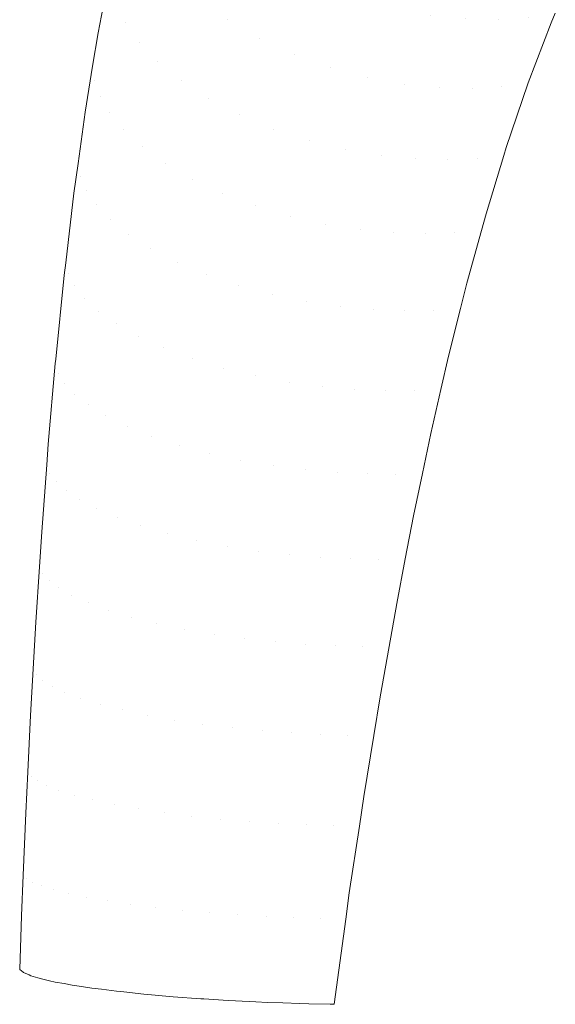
# Model space of a CAD drawing. Header units: centimetres. Extents: x -68 to 68, y -30 to 21.
# Tile 1 of 27: x -67.57 to -63.59, y 6.79 to 14.11. Entities that reach past the tile are written whole.
import ezdxf

# ---------------------------------------------------------------- set-up
doc = ezdxf.new("R2010")
doc.units = ezdxf.units.CM
doc.header["$LTSCALE"] = 2.54
doc.layers.add('Lucido design-1', color=7, linetype='Continuous')

# ---------------------------------------------------------------- blocks, each defined once
blk = doc.blocks.new('Gruppo-1')
at = {"color": 1, "linetype": 'Continuous', "lineweight": 9}
for points, invisible_edges in [([(-66.85, 14.2205, 166.9507), (-66.7811, 14.0825, 167.1448), (-66.644, 14.7404, 167.5623)], 11), ([(-66.5444, 14.5801, 167.7502), (-66.644, 14.7404, 167.5623), (-66.7811, 14.0825, 167.1448)], 11), ([(-66.2339, 14.2579, 168.09), (-66.0259, 14.1064, 168.2283), (-65.8685, 14.6841, 168.6659)], 11), ([(-65.8685, 14.6841, 168.6659), (-66.0259, 14.1064, 168.2283), (-65.7888, 13.9684, 168.3376)], 11), ([(-65.7888, 13.9684, 168.3376), (-65.6264, 14.5273, 168.7684), (-65.8685, 14.6841, 168.6659)], 11), ([(-66.7811, 14.0825, 167.1448), (-66.6785, 13.9397, 167.3356), (-66.5444, 14.5801, 167.7502)], 11), ([(-66.4076, 14.4177, 167.9284), (-66.5444, 14.5801, 167.7502), (-66.6785, 13.9397, 167.3356)], 11), ([(-65.6264, 14.5273, 168.7684), (-65.7888, 13.9684, 168.3376), (-65.5298, 13.8487, 168.414)], 11), ([(-65.5298, 13.8487, 168.414), (-65.3607, 14.3912, 168.8361), (-65.6264, 14.5273, 168.7684)], 11), ([(-66.8881, 14.3509, 166.7585), (-66.8979, 14.4708, 166.5741), (-66.9856, 14.0104, 166.3136)], 9), ([(-66.6785, 13.9397, 167.3356), (-66.5409, 13.7958, 167.5169), (-66.4076, 14.4177, 167.9284)], 11), ([(-66.2339, 14.2579, 168.09), (-66.4076, 14.4177, 167.9284), (-66.5409, 13.7958, 167.5169)], 11), ([(-66.9856, 14.0104, 166.3136), (-67.012, 13.6534, 166.3705), (-66.8881, 14.3509, 166.7585)], 11), ([(-66.85, 14.2205, 166.9507), (-66.8881, 14.3509, 166.7585), (-67.012, 13.6534, 166.3705)], 11), ([(-65.3607, 14.3912, 168.8361), (-65.5298, 13.8487, 168.414), (-65.2576, 13.7509, 168.4554)], 11), ([(-65.2576, 13.7509, 168.4554), (-65.081, 14.2801, 168.8673), (-65.3607, 14.3912, 168.8361)], 11), ([(-65.081, 14.2801, 168.8673), (-65.2576, 13.7509, 168.4554), (-64.9814, 13.677, 168.4622)], 11), ([(-64.9814, 13.677, 168.4622), (-64.7974, 14.1966, 168.8627), (-65.081, 14.2801, 168.8673)], 11), ([(-67.012, 13.6534, 166.3705), (-66.9698, 13.5371, 166.5652), (-66.85, 14.2205, 166.9507)], 11), ([(-66.7811, 14.0825, 167.1448), (-66.85, 14.2205, 166.9507), (-66.9698, 13.5371, 166.5652)], 11), ([(-66.5409, 13.7958, 167.5169), (-66.3686, 13.6549, 167.6825), (-66.2339, 14.2579, 168.09)], 11), ([(-66.2339, 14.2579, 168.09), (-66.3686, 13.6549, 167.6825), (-66.1643, 13.5215, 167.8259)], 11), ([(-66.1643, 13.5215, 167.8259), (-66.0259, 14.1064, 168.2283), (-66.2339, 14.2579, 168.09)], 11), ([(-64.7974, 14.1966, 168.8627), (-64.9814, 13.677, 168.4622), (-64.7098, 13.6274, 168.4369)], 11), ([(-64.7098, 13.6274, 168.4369), (-64.5193, 14.141, 168.8255), (-64.7974, 14.1966, 168.8627)], 11), ([(-64.5193, 14.141, 168.8255), (-64.7098, 13.6274, 168.4369), (-64.4503, 13.6011, 168.3834)], 11), ([(-64.4503, 13.6011, 168.3834), (-64.2547, 14.1122, 168.7603), (-64.5193, 14.141, 168.8255)], 11), ([(-63.9879, 13.6091, 168.2119), (-63.7878, 14.123, 168.5683), (-64.0096, 14.1073, 168.6726)], 11), ([(-63.6203, 14.084, 168.4024), (-63.7878, 14.123, 168.5683), (-63.9879, 13.6091, 168.2119)], 11), ([(-63.6203, 14.084, 168.4024), (-63.5899, 14.1542, 168.4538), (-63.7878, 14.123, 168.5683)], 10), ([(-66.9698, 13.5371, 166.5652), (-66.8981, 13.4148, 166.7618), (-66.7811, 14.0825, 167.1448)], 11), ([(-66.6785, 13.9397, 167.3356), (-66.7811, 14.0825, 167.1448), (-66.8981, 13.4148, 166.7618)], 11), ([(-66.0259, 14.1064, 168.2283), (-66.1643, 13.5215, 167.8259), (-65.9327, 13.4002, 167.9418)], 11), ([(-65.9327, 13.4002, 167.9418), (-65.7888, 13.9684, 168.3376), (-66.0259, 14.1064, 168.2283)], 11), ([(-64.2547, 14.1122, 168.7603), (-64.4503, 13.6011, 168.3834), (-64.2084, 13.596, 168.3066)], 11), ([(-64.2084, 13.596, 168.3066), (-64.0096, 14.1073, 168.6726), (-64.2547, 14.1122, 168.7603)], 11), ([(-64.0096, 14.1073, 168.6726), (-64.2084, 13.596, 168.3066), (-63.9879, 13.6091, 168.2119)], 11), ([(-63.9879, 13.6091, 168.2119), (-63.7907, 13.6371, 168.1046), (-63.6203, 14.084, 168.4024)], 9), ([(-66.9856, 14.0104, 166.3136), (-67.0262, 13.7604, 166.1843), (-67.012, 13.6534, 166.3705)], 10), ([(-66.8981, 13.4148, 166.7618), (-66.7942, 13.2888, 166.9551), (-66.6785, 13.9397, 167.3356)], 11), ([(-66.5409, 13.7958, 167.5169), (-66.6785, 13.9397, 167.3356), (-66.7942, 13.2888, 166.9551)], 11), ([(-65.7888, 13.9684, 168.3376), (-65.9327, 13.4002, 167.9418), (-65.6807, 13.2948, 168.0261)], 11), ([(-65.6807, 13.2948, 168.0261), (-65.5298, 13.8487, 168.414), (-65.7888, 13.9684, 168.3376)], 11), ([(-65.5298, 13.8487, 168.414), (-65.6807, 13.2948, 168.0261), (-65.416, 13.2083, 168.0768)], 11), ([(-65.416, 13.2083, 168.0768), (-65.2576, 13.7509, 168.4554), (-65.5298, 13.8487, 168.414)], 11), ([(-67.012, 13.6534, 166.3705), (-67.0262, 13.7604, 166.1843), (-67.0816, 13.4195, 166.008)], 9), ([(-66.7942, 13.2888, 166.9551), (-66.6571, 13.1624, 167.1394), (-66.5409, 13.7958, 167.5169)], 11), ([(-66.5409, 13.7958, 167.5169), (-66.6571, 13.1624, 167.1394), (-66.4873, 13.039, 167.3085)], 11), ([(-66.4873, 13.039, 167.3085), (-66.3686, 13.6549, 167.6825), (-66.5409, 13.7958, 167.5169)], 11), ([(-65.2576, 13.7509, 168.4554), (-65.416, 13.2083, 168.0768), (-65.1471, 13.1424, 168.0938)], 11), ([(-65.1471, 13.1424, 168.0938), (-64.9814, 13.677, 168.4622), (-65.2576, 13.7509, 168.4554)], 11), ([(-67.1165, 12.9435, 166.0179), (-67.012, 13.6534, 166.3705), (-67.0816, 13.4195, 166.008)], 11), ([(-66.9698, 13.5371, 166.5652), (-67.012, 13.6534, 166.3705), (-67.1165, 12.9435, 166.0179)], 11), ([(-66.3686, 13.6549, 167.6825), (-66.4873, 13.039, 167.3085), (-66.2875, 12.9224, 167.4566)], 11), ([(-66.2875, 12.9224, 167.4566), (-66.1643, 13.5215, 167.8259), (-66.3686, 13.6549, 167.6825)], 11), ([(-64.9814, 13.677, 168.4622), (-65.1471, 13.1424, 168.0938), (-64.8819, 13.0975, 168.0792)], 11), ([(-64.8819, 13.0975, 168.0792), (-64.7098, 13.6274, 168.4369), (-64.9814, 13.677, 168.4622)], 11), ([(-64.7098, 13.6274, 168.4369), (-64.8819, 13.0975, 168.0792), (-64.6272, 13.0728, 168.0362)], 11), ([(-64.6272, 13.0728, 168.0362), (-64.4503, 13.6011, 168.3834), (-64.7098, 13.6274, 168.4369)], 11), ([(-64.1696, 13.0765, 167.8837), (-63.9879, 13.6091, 168.2119), (-64.2084, 13.596, 168.3066)], 11), ([(-63.9879, 13.6091, 168.2119), (-64.1696, 13.0765, 167.8837), (-63.9541, 13.1574, 167.8161)], 11), ([(-63.7935, 13.6298, 168.0997), (-63.7907, 13.6371, 168.1046), (-63.9879, 13.6091, 168.2119)], 10), ([(-63.9541, 13.1574, 167.8161), (-63.7935, 13.6298, 168.0997), (-63.9879, 13.6091, 168.2119)], 10), ([(-67.1165, 12.9435, 166.0179), (-67.0717, 12.8411, 166.2146), (-66.9698, 13.5371, 166.5652)], 11), ([(-66.8981, 13.4148, 166.7618), (-66.9698, 13.5371, 166.5652), (-67.0717, 12.8411, 166.2146)], 11), ([(-64.4503, 13.6011, 168.3834), (-64.6272, 13.0728, 168.0362), (-64.3886, 13.0666, 167.9694)], 11), ([(-64.3886, 13.0666, 167.9694), (-64.2084, 13.596, 168.3066), (-64.4503, 13.6011, 168.3834)], 11), ([(-64.2084, 13.596, 168.3066), (-64.3886, 13.0666, 167.9694), (-64.1696, 13.0765, 167.8837)], 11), ([(-66.1643, 13.5215, 167.8259), (-66.2875, 12.9224, 167.4566), (-66.0621, 12.8162, 167.5783)], 11), ([(-66.0621, 12.8162, 167.5783), (-65.9327, 13.4002, 167.9418), (-66.1643, 13.5215, 167.8259)], 11), ([(-67.0816, 13.4195, 166.008), (-67.1345, 13.0382, 165.8295), (-67.1165, 12.9435, 166.0179)], 10), ([(-67.0717, 12.8411, 166.2146), (-66.9984, 12.734, 166.413), (-66.8981, 13.4148, 166.7618)], 11), ([(-66.7942, 13.2888, 166.9551), (-66.8981, 13.4148, 166.7618), (-66.9984, 12.734, 166.413)], 11), ([(-65.9327, 13.4002, 167.9418), (-66.0621, 12.8162, 167.5783), (-65.8172, 12.7237, 167.6698)], 11), ([(-65.8172, 12.7237, 167.6698), (-65.6807, 13.2948, 168.0261), (-65.9327, 13.4002, 167.9418)], 11), ([(-66.9984, 12.734, 166.413), (-66.8944, 12.6242, 166.6083), (-66.7942, 13.2888, 166.9551)], 11), ([(-66.7942, 13.2888, 166.9551), (-66.8944, 12.6242, 166.6083), (-66.759, 12.5142, 166.7949)], 11), ([(-66.759, 12.5142, 166.7949), (-66.6571, 13.1624, 167.1394), (-66.7942, 13.2888, 166.9551)], 11), ([(-65.6807, 13.2948, 168.0261), (-65.8172, 12.7237, 167.6698), (-65.56, 12.6474, 167.729)], 11), ([(-65.56, 12.6474, 167.729), (-65.416, 13.2083, 168.0768), (-65.6807, 13.2948, 168.0261)], 11), ([(-65.416, 13.2083, 168.0768), (-65.56, 12.6474, 167.729), (-65.2983, 12.5886, 167.7555)], 11), ([(-65.2983, 12.5886, 167.7555), (-65.1471, 13.1424, 168.0938), (-65.416, 13.2083, 168.0768)], 11), ([(-66.6571, 13.1624, 167.1394), (-66.759, 12.5142, 166.7949), (-66.5927, 12.4071, 166.9671)], 11), ([(-66.5927, 12.4071, 166.9671), (-66.4873, 13.039, 167.3085), (-66.6571, 13.1624, 167.1394)], 11), ([(-65.1471, 13.1424, 168.0938), (-65.2983, 12.5886, 167.7555), (-65.0393, 12.5477, 167.7508)], 11), ([(-65.0393, 12.5477, 167.7508), (-64.8819, 13.0975, 168.0792), (-65.1471, 13.1424, 168.0938)], 11), ([(-64.8819, 13.0975, 168.0792), (-65.0393, 12.5477, 167.7508), (-64.7896, 12.5243, 167.7178)], 11), ([(-64.7896, 12.5243, 167.7178), (-64.6272, 13.0728, 168.0362), (-64.8819, 13.0975, 168.0792)], 11), ([(-64.1696, 13.0765, 167.8837), (-63.9719, 13.0992, 167.7849), (-63.9541, 13.1574, 167.8161)], 9), ([(-64.1046, 12.6646, 167.5521), (-63.9719, 13.0992, 167.7849), (-64.1696, 13.0765, 167.8837)], 10), ([(-67.1165, 12.9435, 166.0179), (-67.1345, 13.0382, 165.8295), (-67.1649, 12.8189, 165.7268)], 9), ([(-66.4873, 13.039, 167.3085), (-66.5927, 12.4071, 166.9671), (-66.398, 12.3058, 167.1191)], 11), ([(-66.398, 12.3058, 167.1191), (-66.2875, 12.9224, 167.4566), (-66.4873, 13.039, 167.3085)], 11), ([(-64.6272, 13.0728, 168.0362), (-64.7896, 12.5243, 167.7178), (-64.5542, 12.5169, 167.6605)], 11), ([(-64.5542, 12.5169, 167.6605), (-64.3886, 13.0666, 167.9694), (-64.6272, 13.0728, 168.0362)], 11), ([(-64.3886, 13.0666, 167.9694), (-64.5542, 12.5169, 167.6605), (-64.3368, 12.5236, 167.5835)], 11), ([(-64.3368, 12.5236, 167.5835), (-64.1696, 13.0765, 167.8837), (-64.3886, 13.0666, 167.9694)], 11), ([(-64.1696, 13.0765, 167.8837), (-64.3368, 12.5236, 167.5835), (-64.1046, 12.6646, 167.5521)], 11), ([(-67.2051, 12.218, 165.7005), (-67.1165, 12.9435, 166.0179), (-67.1649, 12.8189, 165.7268)], 11), ([(-67.0717, 12.8411, 166.2146), (-67.1165, 12.9435, 166.0179), (-67.2051, 12.218, 165.7005)], 11), ([(-66.2875, 12.9224, 167.4566), (-66.398, 12.3058, 167.1191), (-66.179, 12.2136, 167.246)], 11), ([(-66.179, 12.2136, 167.246), (-66.0621, 12.8162, 167.5783), (-66.2875, 12.9224, 167.4566)], 11), ([(-67.1649, 12.8189, 165.7268), (-67.2262, 12.3011, 165.5093), (-67.2051, 12.218, 165.7005)], 10), ([(-67.2051, 12.218, 165.7005), (-67.1587, 12.1292, 165.8985), (-67.0717, 12.8411, 166.2146)], 11), ([(-66.9984, 12.734, 166.413), (-67.0717, 12.8411, 166.2146), (-67.1587, 12.1292, 165.8985)], 11), ([(-66.0621, 12.8162, 167.5783), (-66.179, 12.2136, 167.246), (-65.9414, 12.1328, 167.3441)], 11), ([(-65.9414, 12.1328, 167.3441), (-65.8172, 12.7237, 167.6698), (-66.0621, 12.8162, 167.5783)], 11), ([(-67.1587, 12.1292, 165.8985), (-67.0849, 12.0366, 166.0981), (-66.9984, 12.734, 166.413)], 11), ([(-66.9984, 12.734, 166.413), (-67.0849, 12.0366, 166.0981), (-66.9819, 11.942, 166.2946)], 11), ([(-66.9819, 11.942, 166.2946), (-66.8944, 12.6242, 166.6083), (-66.9984, 12.734, 166.413)], 11), ([(-65.8172, 12.7237, 167.6698), (-65.9414, 12.1328, 167.3441), (-65.6919, 12.0657, 167.4109)], 11), ([(-65.6919, 12.0657, 167.4109), (-65.56, 12.6474, 167.729), (-65.8172, 12.7237, 167.6698)], 11), ([(-64.3368, 12.5236, 167.5835), (-64.1388, 12.541, 167.4933), (-64.1046, 12.6646, 167.5521)], 9), ([(-66.8944, 12.6242, 166.6083), (-66.9819, 11.942, 166.2946), (-66.8489, 11.8475, 166.4828)], 11), ([(-66.8489, 11.8475, 166.4828), (-66.759, 12.5142, 166.7949), (-66.8944, 12.6242, 166.6083)], 11), ([(-65.56, 12.6474, 167.729), (-65.6919, 12.0657, 167.4109), (-65.4373, 12.0133, 167.4461)], 11), ([(-65.4373, 12.0133, 167.4461), (-65.2983, 12.5886, 167.7555), (-65.56, 12.6474, 167.729)], 11), ([(-65.2983, 12.5886, 167.7555), (-65.4373, 12.0133, 167.4461), (-65.1846, 11.9762, 167.4507)], 11), ([(-65.1846, 11.9762, 167.4507), (-65.0393, 12.5477, 167.7508), (-65.2983, 12.5886, 167.7555)], 11), ([(-66.759, 12.5142, 166.7949), (-66.8489, 11.8475, 166.4828), (-66.6867, 11.7555, 166.6573)], 11), ([(-66.6867, 11.7555, 166.6573), (-66.5927, 12.4071, 166.9671), (-66.759, 12.5142, 166.7949)], 11), ([(-65.0393, 12.5477, 167.7508), (-65.1846, 11.9762, 167.4507), (-64.9397, 11.9538, 167.4272)], 11), ([(-64.9397, 11.9538, 167.4272), (-64.7896, 12.5243, 167.7178), (-65.0393, 12.5477, 167.7508)], 11), ([(-64.7896, 12.5243, 167.7178), (-64.9397, 11.9538, 167.4272), (-64.7077, 11.9452, 167.3793)], 11), ([(-64.7077, 11.9452, 167.3793), (-64.5542, 12.5169, 167.6605), (-64.7896, 12.5243, 167.7178)], 11), ([(-64.5542, 12.5169, 167.6605), (-64.7077, 11.9452, 167.3793), (-64.492, 11.9489, 167.3108)], 11), ([(-64.492, 11.9489, 167.3108), (-64.3368, 12.5236, 167.5835), (-64.5542, 12.5169, 167.6605)], 11), ([(-64.3368, 12.5236, 167.5835), (-64.492, 11.9489, 167.3108), (-64.2467, 12.1501, 167.3077)], 11), ([(-64.2467, 12.1501, 167.3077), (-64.1388, 12.541, 167.4933), (-64.3368, 12.5236, 167.5835)], 10), ([(-66.5927, 12.4071, 166.9671), (-66.6867, 11.7555, 166.6573), (-66.4976, 11.6685, 166.8125)], 11), ([(-66.4976, 11.6685, 166.8125), (-66.398, 12.3058, 167.1191), (-66.5927, 12.4071, 166.9671)], 11), ([(-67.2051, 12.218, 165.7005), (-67.2262, 12.3011, 165.5093), (-67.2371, 12.2091, 165.4707)], 9), ([(-66.398, 12.3058, 167.1191), (-66.4976, 11.6685, 166.8125), (-66.2854, 11.589, 166.9439)], 11), ([(-66.2854, 11.589, 166.9439), (-66.179, 12.2136, 167.246), (-66.398, 12.3058, 167.1191)], 11), ([(-67.2799, 11.4811, 165.4198), (-67.2051, 12.218, 165.7005), (-67.2371, 12.2091, 165.4707)], 11), ([(-67.1587, 12.1292, 165.8985), (-67.2051, 12.218, 165.7005), (-67.2799, 11.4811, 165.4198)], 11), ([(-67.2371, 12.2091, 165.4707), (-67.3002, 11.5853, 165.2377), (-67.2799, 11.4811, 165.4198)], 10), ([(-66.179, 12.2136, 167.246), (-66.2854, 11.589, 166.9439), (-66.0553, 11.5191, 167.0476)], 11), ([(-66.0553, 11.5191, 167.0476), (-65.9414, 12.1328, 167.3441), (-66.179, 12.2136, 167.246)], 11), ([(-64.492, 11.9489, 167.3108), (-64.294, 11.9616, 167.2291), (-64.2467, 12.1501, 167.3077)], 9), ([(-67.2799, 11.4811, 165.4198), (-67.2328, 11.4052, 165.6183), (-67.1587, 12.1292, 165.8985)], 11), ([(-67.0849, 12.0366, 166.0981), (-67.1587, 12.1292, 165.8985), (-67.2328, 11.4052, 165.6183), (-67.1593, 11.3263, 165.8183)], 15), ([(-65.9414, 12.1328, 167.3441), (-66.0553, 11.5191, 167.0476), (-65.8134, 11.4605, 167.1214)], 11), ([(-65.8134, 11.4605, 167.1214), (-65.6919, 12.0657, 167.4109), (-65.9414, 12.1328, 167.3441)], 11), ([(-67.0849, 12.0366, 166.0981), (-67.1593, 11.3263, 165.8183), (-67.0579, 11.2459, 166.0153)], 11), ([(-67.0579, 11.2459, 166.0153), (-66.9819, 11.942, 166.2946), (-67.0849, 12.0366, 166.0981)], 11), ([(-65.6919, 12.0657, 167.4109), (-65.8134, 11.4605, 167.1214), (-65.566, 11.4141, 167.1646)], 11), ([(-65.566, 11.4141, 167.1646), (-65.4373, 12.0133, 167.4461), (-65.6919, 12.0657, 167.4109)], 11), ([(-65.4373, 12.0133, 167.4461), (-65.566, 11.4141, 167.1646), (-65.3196, 11.3805, 167.178)], 11), ([(-65.3196, 11.3805, 167.178), (-65.1846, 11.9762, 167.4507), (-65.4373, 12.0133, 167.4461)], 11), ([(-66.9819, 11.942, 166.2946), (-67.0579, 11.2459, 166.0153), (-66.9281, 11.1657, 166.2044)], 11), ([(-66.9281, 11.1657, 166.2044), (-66.8489, 11.8475, 166.4828), (-66.9819, 11.942, 166.2946)], 11), ([(-65.1846, 11.9762, 167.4507), (-65.3196, 11.3805, 167.178), (-65.0797, 11.3592, 167.1637)], 11), ([(-65.0797, 11.3592, 167.1637), (-64.9397, 11.9538, 167.4272), (-65.1846, 11.9762, 167.4507)], 11), ([(-64.9397, 11.9538, 167.4272), (-65.0797, 11.3592, 167.1637), (-64.8511, 11.3497, 167.1248)], 11), ([(-64.8511, 11.3497, 167.1248), (-64.7077, 11.9452, 167.3793), (-64.9397, 11.9538, 167.4272)], 11), ([(-64.7077, 11.9452, 167.3793), (-64.8511, 11.3497, 167.1248), (-64.6374, 11.3506, 167.0651)], 11), ([(-64.6374, 11.3506, 167.0651), (-64.492, 11.9489, 167.3108), (-64.7077, 11.9452, 167.3793)], 11), ([(-64.492, 11.9489, 167.3108), (-64.6374, 11.3506, 167.0651), (-64.383, 11.607, 167.0813)], 11), ([(-64.383, 11.607, 167.0813), (-64.294, 11.9616, 167.2291), (-64.492, 11.9489, 167.3108)], 10), ([(-66.8489, 11.8475, 166.4828), (-66.9281, 11.1657, 166.2044), (-66.7705, 11.0875, 166.3804)], 11), ([(-66.7705, 11.0875, 166.3804), (-66.6867, 11.7555, 166.6573), (-66.8489, 11.8475, 166.4828)], 11), ([(-66.6867, 11.7555, 166.6573), (-66.7705, 11.0875, 166.3804), (-66.5873, 11.0136, 166.5381)], 11), ([(-66.5873, 11.0136, 166.5381), (-66.4976, 11.6685, 166.8125), (-66.6867, 11.7555, 166.6573)], 11), ([(-66.4976, 11.6685, 166.8125), (-66.5873, 11.0136, 166.5381), (-66.3821, 10.9457, 166.6731)], 11), ([(-66.3821, 10.9457, 166.6731), (-66.2854, 11.589, 166.9439), (-66.4976, 11.6685, 166.8125)], 11), ([(-67.3002, 11.5853, 165.2377), (-67.3031, 11.5526, 165.227), (-67.2799, 11.4811, 165.4198)], 10), ([(-66.2854, 11.589, 166.9439), (-66.3821, 10.9457, 166.6731), (-66.1595, 10.8857, 166.7817)], 11), ([(-66.1595, 10.8857, 166.7817), (-66.0553, 11.5191, 167.0476), (-66.2854, 11.589, 166.9439)], 11), ([(-64.6374, 11.3506, 167.0651), (-64.4398, 11.3592, 166.9916), (-64.383, 11.607, 167.0813)], 9), ([(-67.2799, 11.4811, 165.4198), (-67.3031, 11.5526, 165.227), (-67.3552, 10.953, 165.0302)], 9), ([(-66.0553, 11.5191, 167.0476), (-66.1595, 10.8857, 166.7817), (-65.9251, 10.8349, 166.8617)], 11), ([(-65.9251, 10.8349, 166.8617), (-65.8134, 11.4605, 167.1214), (-66.0553, 11.5191, 167.0476)], 11), ([(-67.3552, 10.953, 165.0302), (-67.343, 10.7393, 165.1775), (-67.2799, 11.4811, 165.4198)], 11), ([(-67.2799, 11.4811, 165.4198), (-67.343, 10.7393, 165.1775), (-67.2956, 10.6754, 165.3758)], 11), ([(-67.2956, 10.6754, 165.3758), (-67.2328, 11.4052, 165.6183), (-67.2799, 11.4811, 165.4198)], 11), ([(-65.8134, 11.4605, 167.1214), (-65.9251, 10.8349, 166.8617), (-65.685, 10.7941, 166.9123)], 11), ([(-65.685, 10.7941, 166.9123), (-65.566, 11.4141, 167.1646), (-65.8134, 11.4605, 167.1214)], 11), ([(-65.566, 11.4141, 167.1646), (-65.685, 10.7941, 166.9123), (-65.4448, 10.7638, 166.9338)], 11), ([(-65.4448, 10.7638, 166.9338), (-65.3196, 11.3805, 167.178), (-65.566, 11.4141, 167.1646)], 11), ([(-67.2328, 11.4052, 165.6183), (-67.2956, 10.6754, 165.3758), (-67.2231, 10.6092, 165.5754)], 11), ([(-67.2231, 10.6092, 165.5754), (-67.1593, 11.3263, 165.8183), (-67.2328, 11.4052, 165.6183)], 11), ([(-65.3196, 11.3805, 167.178), (-65.4448, 10.7638, 166.9338), (-65.21, 10.7438, 166.9282)], 11), ([(-65.21, 10.7438, 166.9282), (-65.0797, 11.3592, 167.1637), (-65.3196, 11.3805, 167.178)], 11), ([(-65.0797, 11.3592, 167.1637), (-65.21, 10.7438, 166.9282), (-64.9851, 10.7334, 166.8981)], 11), ([(-64.9851, 10.7334, 166.8981), (-64.8511, 11.3497, 167.1248), (-65.0797, 11.3592, 167.1637)], 11), ([(-64.8511, 11.3497, 167.1248), (-64.9851, 10.7334, 166.8981), (-64.7735, 10.732, 166.847)], 11), ([(-64.7735, 10.732, 166.847), (-64.6374, 11.3506, 167.0651), (-64.8511, 11.3497, 167.1248)], 11), ([(-64.5146, 11.0323, 166.8733), (-64.6374, 11.3506, 167.0651), (-64.7735, 10.732, 166.847)], 11), ([(-64.5146, 11.0323, 166.8733), (-64.4398, 11.3592, 166.9916), (-64.6374, 11.3506, 167.0651)], 10), ([(-67.1593, 11.3263, 165.8183), (-67.2231, 10.6092, 165.5754), (-67.1239, 10.5417, 165.7721)], 11), ([(-67.1239, 10.5417, 165.7721), (-67.0579, 11.2459, 166.0153), (-67.1593, 11.3263, 165.8183)], 11), ([(-67.0579, 11.2459, 166.0153), (-67.1239, 10.5417, 165.7721), (-66.9975, 10.4744, 165.9613)], 11), ([(-66.9975, 10.4744, 165.9613), (-66.9281, 11.1657, 166.2044), (-67.0579, 11.2459, 166.0153)], 11), ([(-66.9281, 11.1657, 166.2044), (-66.9975, 10.4744, 165.9613), (-66.8448, 10.4088, 166.138)], 11), ([(-66.8448, 10.4088, 166.138), (-66.7705, 11.0875, 166.3804), (-66.9281, 11.1657, 166.2044)], 11), ([(-66.7705, 11.0875, 166.3804), (-66.8448, 10.4088, 166.138), (-66.6676, 10.3466, 166.2973)], 11), ([(-66.6676, 10.3466, 166.2973), (-66.5873, 11.0136, 166.5381), (-66.7705, 11.0875, 166.3804)], 11), ([(-66.5873, 11.0136, 166.5381), (-66.6676, 10.3466, 166.2973), (-66.4693, 10.2893, 166.4351)], 11), ([(-66.4693, 10.2893, 166.4351), (-66.3821, 10.9457, 166.6731), (-66.5873, 11.0136, 166.5381)], 11), ([(-64.7735, 10.732, 166.847), (-64.5765, 10.737, 166.7818), (-64.5146, 11.0323, 166.8733)], 9), ([(-67.3552, 10.953, 165.0302), (-67.3667, 10.7992, 164.9863), (-67.343, 10.7393, 165.1775)], 10), ([(-66.3821, 10.9457, 166.6731), (-66.4693, 10.2893, 166.4351), (-66.2542, 10.2382, 166.5479)], 11), ([(-66.2542, 10.2382, 166.5479), (-66.1595, 10.8857, 166.7817), (-66.3821, 10.9457, 166.6731)], 11), ([(-66.1595, 10.8857, 166.7817), (-66.2542, 10.2382, 166.5479), (-66.0274, 10.1945, 166.6333)], 11), ([(-66.0274, 10.1945, 166.6333), (-65.9251, 10.8349, 166.8617), (-66.1595, 10.8857, 166.7817)], 11), ([(-65.9251, 10.8349, 166.8617), (-66.0274, 10.1945, 166.6333), (-65.7943, 10.1589, 166.6904)], 11), ([(-65.7943, 10.1589, 166.6904), (-65.685, 10.7941, 166.9123), (-65.9251, 10.8349, 166.8617)], 11), ([(-67.343, 10.7393, 165.1775), (-67.3667, 10.7992, 164.9863), (-67.4037, 10.3031, 164.845)], 9), ([(-65.685, 10.7941, 166.9123), (-65.7943, 10.1589, 166.6904), (-65.5604, 10.1318, 166.7195)], 11), ([(-65.5604, 10.1318, 166.7195), (-65.4448, 10.7638, 166.9338), (-65.685, 10.7941, 166.9123)], 11), ([(-65.4448, 10.7638, 166.9338), (-65.5604, 10.1318, 166.7195), (-65.3308, 10.113, 166.722)], 11), ([(-65.3308, 10.113, 166.722), (-65.21, 10.7438, 166.9282), (-65.4448, 10.7638, 166.9338)], 11), ([(-67.4037, 10.3031, 164.845), (-67.3964, 9.994, 164.9715), (-67.343, 10.7393, 165.1775)], 11), ([(-67.343, 10.7393, 165.1775), (-67.3964, 9.994, 164.9715), (-67.3494, 9.9411, 165.1688)], 11), ([(-67.3494, 9.9411, 165.1688), (-67.2956, 10.6754, 165.3758), (-67.343, 10.7393, 165.1775)], 11), ([(-65.21, 10.7438, 166.9282), (-65.3308, 10.113, 166.722), (-65.1096, 10.1023, 166.7004)], 11), ([(-65.1096, 10.1023, 166.7004), (-64.9851, 10.7334, 166.8981), (-65.21, 10.7438, 166.9282)], 11), ([(-64.9851, 10.7334, 166.8981), (-65.1096, 10.1023, 166.7004), (-64.9003, 10.0988, 166.6576)], 11), ([(-64.9003, 10.0988, 166.6576), (-64.7735, 10.732, 166.847), (-64.9851, 10.7334, 166.8981)], 11), ([(-64.6428, 10.4209, 166.6839), (-64.7735, 10.732, 166.847), (-64.9003, 10.0988, 166.6576)], 11), ([(-64.6428, 10.4209, 166.6839), (-64.5765, 10.737, 166.7818), (-64.7735, 10.732, 166.847)], 10), ([(-67.2956, 10.6754, 165.3758), (-67.3494, 9.9411, 165.1688), (-67.2781, 9.8863, 165.3674)], 11), ([(-67.2781, 9.8863, 165.3674), (-67.2231, 10.6092, 165.5754), (-67.2956, 10.6754, 165.3758)], 11), ([(-67.2231, 10.6092, 165.5754), (-67.2781, 9.8863, 165.3674), (-67.1814, 9.8305, 165.5632)], 11), ([(-67.1814, 9.8305, 165.5632), (-67.1239, 10.5417, 165.7721), (-67.2231, 10.6092, 165.5754)], 11), ([(-67.1239, 10.5417, 165.7721), (-67.1814, 9.8305, 165.5632), (-67.0588, 9.7748, 165.7517)], 11), ([(-67.0588, 9.7748, 165.7517), (-66.9975, 10.4744, 165.9613), (-67.1239, 10.5417, 165.7721)], 11), ([(-66.9975, 10.4744, 165.9613), (-67.0588, 9.7748, 165.7517), (-66.911, 9.7205, 165.9284)], 11), ([(-66.911, 9.7205, 165.9284), (-66.8448, 10.4088, 166.138), (-66.9975, 10.4744, 165.9613)], 11), ([(-66.8448, 10.4088, 166.138), (-66.911, 9.7205, 165.9284), (-66.7399, 9.6688, 166.0887)], 11), ([(-66.7399, 9.6688, 166.0887), (-66.6676, 10.3466, 166.2973), (-66.8448, 10.4088, 166.138)], 11), ([(-64.9003, 10.0988, 166.6576), (-64.7043, 10.1008, 166.6006), (-64.6428, 10.4209, 166.6839)], 9), ([(-66.6676, 10.3466, 166.2973), (-66.7399, 9.6688, 166.0887), (-66.5485, 9.6208, 166.2286)], 11), ([(-66.5485, 9.6208, 166.2286), (-66.4693, 10.2893, 166.4351), (-66.6676, 10.3466, 166.2973)], 11), ([(-67.4037, 10.3031, 164.845), (-67.4205, 10.0435, 164.7818), (-67.3964, 9.994, 164.9715)], 10), ([(-66.4693, 10.2893, 166.4351), (-66.5485, 9.6208, 166.2286), (-66.3407, 9.5778, 166.3446)], 11), ([(-66.3407, 9.5778, 166.3446), (-66.2542, 10.2382, 166.5479), (-66.4693, 10.2893, 166.4351)], 11), ([(-66.2542, 10.2382, 166.5479), (-66.3407, 9.5778, 166.3446), (-66.1212, 9.5406, 166.4347)], 11), ([(-66.1212, 9.5406, 166.4347), (-66.0274, 10.1945, 166.6333), (-66.2542, 10.2382, 166.5479)], 11), ([(-66.0274, 10.1945, 166.6333), (-66.1212, 9.5406, 166.4347), (-65.8952, 9.5098, 166.4977)], 11), ([(-65.8952, 9.5098, 166.4977), (-65.7943, 10.1589, 166.6904), (-66.0274, 10.1945, 166.6333)], 11), ([(-65.7943, 10.1589, 166.6904), (-65.8952, 9.5098, 166.4977), (-65.6676, 9.4856, 166.5337)], 11), ([(-65.6676, 9.4856, 166.5337), (-65.5604, 10.1318, 166.7195), (-65.7943, 10.1589, 166.6904)], 11), ([(-65.5604, 10.1318, 166.7195), (-65.6676, 9.4856, 166.5337), (-65.4431, 9.4682, 166.5438)], 11), ([(-65.4431, 9.4682, 166.5438), (-65.3308, 10.113, 166.722), (-65.5604, 10.1318, 166.7195)], 11), ([(-65.3308, 10.113, 166.722), (-65.4431, 9.4682, 166.5438), (-65.2258, 9.4573, 166.5302)], 11), ([(-65.2258, 9.4573, 166.5302), (-65.1096, 10.1023, 166.7004), (-65.3308, 10.113, 166.722)], 11), ([(-65.1096, 10.1023, 166.7004), (-65.2258, 9.4573, 166.5302), (-65.0191, 9.4524, 166.4955)], 11), ([(-65.0191, 9.4524, 166.4955), (-64.9003, 10.0988, 166.6576), (-65.1096, 10.1023, 166.7004)], 11), ([(-64.7678, 9.771, 166.5147), (-64.9003, 10.0988, 166.6576), (-65.0191, 9.4524, 166.4955)], 11), ([(-64.7678, 9.771, 166.5147), (-64.7043, 10.1008, 166.6006), (-64.9003, 10.0988, 166.6576)], 10), ([(-67.3964, 9.994, 164.9715), (-67.4205, 10.0435, 164.7818), (-67.4472, 9.632, 164.6817)], 9), ([(-67.4472, 9.632, 164.6817), (-67.4425, 9.2441, 164.7993), (-67.3964, 9.994, 164.9715)], 11), ([(-67.3964, 9.994, 164.9715), (-67.4425, 9.2441, 164.7993), (-67.396, 9.2011, 164.9951)], 11), ([(-67.396, 9.2011, 164.9951), (-67.3494, 9.9411, 165.1688), (-67.3964, 9.994, 164.9715)], 11), ([(-67.3494, 9.9411, 165.1688), (-67.396, 9.2011, 164.9951), (-67.3263, 9.1566, 165.192)], 11), ([(-67.3263, 9.1566, 165.192), (-67.2781, 9.8863, 165.3674), (-67.3494, 9.9411, 165.1688)], 11), ([(-67.2781, 9.8863, 165.3674), (-67.3263, 9.1566, 165.192), (-67.2322, 9.1113, 165.3863)], 11), ([(-67.2322, 9.1113, 165.3863), (-67.1814, 9.8305, 165.5632), (-67.2781, 9.8863, 165.3674)], 11), ([(-67.1814, 9.8305, 165.5632), (-67.2322, 9.1113, 165.3863), (-67.1134, 9.0659, 165.5736)], 11), ([(-67.1134, 9.0659, 165.5736), (-67.0588, 9.7748, 165.7517), (-67.1814, 9.8305, 165.5632)], 11), ([(-67.0588, 9.7748, 165.7517), (-67.1134, 9.0659, 165.5736), (-66.9706, 9.0216, 165.7497)], 11), ([(-66.9706, 9.0216, 165.7497), (-66.911, 9.7205, 165.9284), (-67.0588, 9.7748, 165.7517)], 11), ([(-65.0191, 9.4524, 166.4955), (-64.8244, 9.4519, 166.4465), (-64.7678, 9.771, 166.5147)], 9), ([(-66.911, 9.7205, 165.9284), (-66.9706, 9.0216, 165.7497), (-66.8055, 8.9792, 165.9103)], 11), ([(-66.8055, 8.9792, 165.9103), (-66.7399, 9.6688, 166.0887), (-66.911, 9.7205, 165.9284)], 11), ([(-66.7399, 9.6688, 166.0887), (-66.8055, 8.9792, 165.9103), (-66.6208, 8.9396, 166.0515)], 11), ([(-66.6208, 8.9396, 166.0515), (-66.5485, 9.6208, 166.2286), (-66.7399, 9.6688, 166.0887)], 11), ([(-67.4472, 9.632, 164.6817), (-67.4668, 9.2843, 164.611), (-67.4425, 9.2441, 164.7993)], 10), ([(-66.5485, 9.6208, 166.2286), (-66.6208, 8.9396, 166.0515), (-66.4202, 8.9038, 166.1702)], 11), ([(-66.4202, 8.9038, 166.1702), (-66.3407, 9.5778, 166.3446), (-66.5485, 9.6208, 166.2286)], 11), ([(-66.3407, 9.5778, 166.3446), (-66.4202, 8.9038, 166.1702), (-66.208, 8.8725, 166.2642)], 11), ([(-66.208, 8.8725, 166.2642), (-66.1212, 9.5406, 166.4347), (-66.3407, 9.5778, 166.3446)], 11), ([(-66.1212, 9.5406, 166.4347), (-66.208, 8.8725, 166.2642), (-65.9888, 8.8461, 166.3324)], 11), ([(-65.9888, 8.8461, 166.3324), (-65.8952, 9.5098, 166.4977), (-66.1212, 9.5406, 166.4347)], 11), ([(-65.8952, 9.5098, 166.4977), (-65.9888, 8.8461, 166.3324), (-65.7674, 8.8249, 166.3745)], 11), ([(-65.7674, 8.8249, 166.3745), (-65.6676, 9.4856, 166.5337), (-65.8952, 9.5098, 166.4977)], 11), ([(-65.6676, 9.4856, 166.5337), (-65.7674, 8.8249, 166.3745), (-65.5482, 8.809, 166.3917)], 11), ([(-65.5482, 8.809, 166.3917), (-65.4431, 9.4682, 166.5438), (-65.6676, 9.4856, 166.5337)], 11), ([(-65.4431, 9.4682, 166.5438), (-65.5482, 8.809, 166.3917), (-65.335, 8.7983, 166.3857)], 11), ([(-65.335, 8.7983, 166.3857), (-65.2258, 9.4573, 166.5302), (-65.4431, 9.4682, 166.5438)], 11), ([(-65.2258, 9.4573, 166.5302), (-65.335, 8.7983, 166.3857), (-65.131, 8.7923, 166.3587)], 11), ([(-65.131, 8.7923, 166.3587), (-65.0191, 9.4524, 166.4955), (-65.2258, 9.4573, 166.5302)], 11), ([(-65.0191, 9.4524, 166.4955), (-65.131, 8.7923, 166.3587), (-64.8907, 9.078, 166.3665)], 11), ([(-64.8907, 9.078, 166.3665), (-64.8244, 9.4519, 166.4465), (-65.0191, 9.4524, 166.4955)], 10), ([(-67.4425, 9.2441, 164.7993), (-67.4668, 9.2843, 164.611), (-67.4864, 8.9378, 164.5405)], 9), ([(-67.4823, 8.4887, 164.658), (-67.4425, 9.2441, 164.7993), (-67.4864, 8.9378, 164.5405)], 11), ([(-67.4425, 9.2441, 164.7993), (-67.4823, 8.4887, 164.658), (-67.4366, 8.4546, 164.8518)], 11), ([(-67.4366, 8.4546, 164.8518), (-67.396, 9.2011, 164.9951), (-67.4425, 9.2441, 164.7993)], 11), ([(-67.396, 9.2011, 164.9951), (-67.4366, 8.4546, 164.8518), (-67.3686, 8.4191, 165.0466)], 11), ([(-67.3686, 8.4191, 165.0466), (-67.3263, 9.1566, 165.192), (-67.396, 9.2011, 164.9951)], 11), ([(-67.3263, 9.1566, 165.192), (-67.3686, 8.4191, 165.0466), (-67.2772, 8.383, 165.2388)], 11), ([(-67.2772, 8.383, 165.2388), (-67.2322, 9.1113, 165.3863), (-67.3263, 9.1566, 165.192)], 11), ([(-67.2322, 9.1113, 165.3863), (-67.2772, 8.383, 165.2388), (-67.1623, 8.3469, 165.4244)], 11), ([(-67.1623, 8.3469, 165.4244), (-67.1134, 9.0659, 165.5736), (-67.2322, 9.1113, 165.3863)], 11), ([(-65.131, 8.7923, 166.3587), (-64.9378, 8.79, 166.3173), (-64.8907, 9.078, 166.3665)], 9), ([(-67.1134, 9.0659, 165.5736), (-67.1623, 8.3469, 165.4244), (-67.0243, 8.3113, 165.5994)], 11), ([(-67.0243, 8.3113, 165.5994), (-66.9706, 9.0216, 165.7497), (-67.1134, 9.0659, 165.5736)], 11), ([(-66.9706, 9.0216, 165.7497), (-67.0243, 8.3113, 165.5994), (-66.865, 8.2772, 165.7597)], 11), ([(-66.865, 8.2772, 165.7597), (-66.8055, 8.9792, 165.9103), (-66.9706, 9.0216, 165.7497)], 11), ([(-67.4864, 8.9378, 164.5405), (-67.5067, 8.5207, 164.4714), (-67.4823, 8.4887, 164.658)], 10), ([(-66.8055, 8.9792, 165.9103), (-66.865, 8.2772, 165.7597), (-66.6869, 8.2452, 165.9017)], 11), ([(-66.6869, 8.2452, 165.9017), (-66.6208, 8.9396, 166.0515), (-66.8055, 8.9792, 165.9103)], 11), ([(-66.6208, 8.9396, 166.0515), (-66.6869, 8.2452, 165.9017), (-66.4933, 8.2159, 166.0225)], 11), ([(-66.4933, 8.2159, 166.0225), (-66.4202, 8.9038, 166.1702), (-66.6208, 8.9396, 166.0515)], 11), ([(-66.4202, 8.9038, 166.1702), (-66.4933, 8.2159, 166.0225), (-66.2881, 8.1899, 166.1198)], 11), ([(-66.2881, 8.1899, 166.1198), (-66.208, 8.8725, 166.2642), (-66.4202, 8.9038, 166.1702)], 11), ([(-66.208, 8.8725, 166.2642), (-66.2881, 8.1899, 166.1198), (-66.0757, 8.1677, 166.1924)], 11), ([(-66.0757, 8.1677, 166.1924), (-65.9888, 8.8461, 166.3324), (-66.208, 8.8725, 166.2642)], 11), ([(-65.9888, 8.8461, 166.3324), (-66.0757, 8.1677, 166.1924), (-65.8605, 8.1494, 166.2402)], 11), ([(-65.8605, 8.1494, 166.2402), (-65.7674, 8.8249, 166.3745), (-65.9888, 8.8461, 166.3324)], 11), ([(-65.7674, 8.8249, 166.3745), (-65.8605, 8.1494, 166.2402), (-65.6465, 8.1352, 166.2639)], 11), ([(-65.6465, 8.1352, 166.2639), (-65.5482, 8.809, 166.3917), (-65.7674, 8.8249, 166.3745)], 11), ([(-65.5482, 8.809, 166.3917), (-65.6465, 8.1352, 166.2639), (-65.4375, 8.1249, 166.2649)], 11), ([(-65.4375, 8.1249, 166.2649), (-65.335, 8.7983, 166.3857), (-65.5482, 8.809, 166.3917)], 11), ([(-65.335, 8.7983, 166.3857), (-65.4375, 8.1249, 166.2649), (-65.2366, 8.1184, 166.2454)], 11), ([(-65.2366, 8.1184, 166.2454), (-65.131, 8.7923, 166.3587), (-65.335, 8.7983, 166.3857)], 11), ([(-65.131, 8.7923, 166.3587), (-65.2366, 8.1184, 166.2454), (-65.012, 8.3361, 166.2398)], 11), ([(-65.012, 8.3361, 166.2398), (-64.9378, 8.79, 166.3173), (-65.131, 8.7923, 166.3587)], 10), ([(-67.4823, 8.4887, 164.658), (-67.5067, 8.5207, 164.4714), (-67.5216, 8.2136, 164.4205)], 9), ([(-67.5165, 7.727, 164.5446), (-67.4823, 8.4887, 164.658), (-67.5216, 8.2136, 164.4205)], 11), ([(-67.4823, 8.4887, 164.658), (-67.5165, 7.727, 164.5446), (-67.4717, 7.7006, 164.736)], 11), ([(-67.4717, 7.7006, 164.736), (-67.4366, 8.4546, 164.8518), (-67.4823, 8.4887, 164.658)], 11), ([(-67.4366, 8.4546, 164.8518), (-67.4717, 7.7006, 164.736), (-67.4055, 7.6732, 164.9282)], 11), ([(-67.4055, 7.6732, 164.9282), (-67.3686, 8.4191, 165.0466), (-67.4366, 8.4546, 164.8518)], 11), ([(-67.3686, 8.4191, 165.0466), (-67.4055, 7.6732, 164.9282), (-67.3169, 7.6452, 165.1179)], 11), ([(-67.3169, 7.6452, 165.1179), (-67.2772, 8.383, 165.2388), (-67.3686, 8.4191, 165.0466)], 11), ([(-67.2772, 8.383, 165.2388), (-67.3169, 7.6452, 165.1179), (-67.2057, 7.617, 165.3015)], 11), ([(-67.2057, 7.617, 165.3015), (-67.1623, 8.3469, 165.4244), (-67.2772, 8.383, 165.2388)], 11), ([(-67.1623, 8.3469, 165.4244), (-67.2057, 7.617, 165.3015), (-67.0726, 7.5893, 165.4749)], 11), ([(-67.0726, 7.5893, 165.4749), (-67.0243, 8.3113, 165.5994), (-67.1623, 8.3469, 165.4244)], 11), ([(-67.0243, 8.3113, 165.5994), (-67.0726, 7.5893, 165.4749), (-66.919, 7.5625, 165.6345)], 11), ([(-66.919, 7.5625, 165.6345), (-66.865, 8.2772, 165.7597), (-67.0243, 8.3113, 165.5994)], 11), ([(-66.865, 8.2772, 165.7597), (-66.919, 7.5625, 165.6345), (-66.7472, 7.5371, 165.7769)], 11), ([(-66.7472, 7.5371, 165.7769), (-66.6869, 8.2452, 165.9017), (-66.865, 8.2772, 165.7597)], 11), ([(-65.2366, 8.1184, 166.2454), (-65.0453, 8.1149, 166.2105), (-65.012, 8.3361, 166.2398)], 9), ([(-67.5216, 8.2136, 164.4205), (-67.5408, 7.7517, 164.36), (-67.5165, 7.727, 164.5446)], 10), ([(-66.6869, 8.2452, 165.9017), (-66.7472, 7.5371, 165.7769), (-66.5603, 7.5138, 165.8991)], 11), ([(-66.5603, 7.5138, 165.8991), (-66.4933, 8.2159, 166.0225), (-66.6869, 8.2452, 165.9017)], 11), ([(-66.4933, 8.2159, 166.0225), (-66.5603, 7.5138, 165.8991), (-66.3619, 7.4928, 165.9992)], 11), ([(-66.3619, 7.4928, 165.9992), (-66.2881, 8.1899, 166.1198), (-66.4933, 8.2159, 166.0225)], 11), ([(-66.2881, 8.1899, 166.1198), (-66.3619, 7.4928, 165.9992), (-66.1561, 7.4745, 166.0758)], 11), ([(-66.1561, 7.4745, 166.0758), (-66.0757, 8.1677, 166.1924), (-66.2881, 8.1899, 166.1198)], 11), ([(-66.0757, 8.1677, 166.1924), (-66.1561, 7.4745, 166.0758), (-65.9469, 7.4591, 166.1286)], 11), ([(-65.9469, 7.4591, 166.1286), (-65.8605, 8.1494, 166.2402), (-66.0757, 8.1677, 166.1924)], 11), ([(-65.8605, 8.1494, 166.2402), (-65.9469, 7.4591, 166.1286), (-65.7382, 7.4467, 166.1582)], 11), ([(-65.7382, 7.4467, 166.1582), (-65.6465, 8.1352, 166.2639), (-65.8605, 8.1494, 166.2402)], 11), ([(-65.6465, 8.1352, 166.2639), (-65.7382, 7.4467, 166.1582), (-65.5334, 7.4373, 166.1659)], 11), ([(-65.5334, 7.4373, 166.1659), (-65.4375, 8.1249, 166.2649), (-65.6465, 8.1352, 166.2639)], 11), ([(-65.4375, 8.1249, 166.2649), (-65.5334, 7.4373, 166.1659), (-65.3356, 7.4307, 166.1534)], 11), ([(-65.3356, 7.4307, 166.1534), (-65.2366, 8.1184, 166.2454), (-65.4375, 8.1249, 166.2649)], 11), ([(-65.2366, 8.1184, 166.2454), (-65.3356, 7.4307, 166.1534), (-65.1197, 7.6203, 166.1448)], 11), ([(-65.1197, 7.6203, 166.1448), (-65.0453, 8.1149, 166.2105), (-65.2366, 8.1184, 166.2454)], 10), ([(-67.5165, 7.727, 164.5446), (-67.5408, 7.7517, 164.36), (-67.5533, 7.4496, 164.3204)], 9), ([(-67.5422, 7.0309, 164.463), (-67.5165, 7.727, 164.5446), (-67.5533, 7.4496, 164.3204)], 11), ([(-67.5165, 7.727, 164.5446), (-67.5422, 7.0309, 164.463), (-67.5396, 7.0289, 164.4824)], 9), ([(-67.5165, 7.727, 164.5446), (-67.5396, 7.0289, 164.4824), (-67.4971, 7.0106, 164.6516)], 9), ([(-67.4971, 7.0106, 164.6516), (-67.4717, 7.7006, 164.736), (-67.5165, 7.727, 164.5446)], 11), ([(-67.4717, 7.7006, 164.736), (-67.4971, 7.0106, 164.6516), (-67.485, 7.0054, 164.7)], 9), ([(-67.4055, 7.6732, 164.9282), (-67.4717, 7.7006, 164.736), (-67.485, 7.0054, 164.7)], 11), ([(-67.485, 7.0054, 164.7), (-67.4321, 6.9896, 164.8409), (-67.4055, 7.6732, 164.9282)], 10), ([(-67.4055, 7.6732, 164.9282), (-67.4321, 6.9896, 164.8409), (-67.4059, 6.9818, 164.9106)], 9), ([(-67.3169, 7.6452, 165.1179), (-67.4055, 7.6732, 164.9282), (-67.4059, 6.9818, 164.9106)], 11), ([(-67.4059, 6.9818, 164.9106), (-67.3459, 6.9681, 165.0278), (-67.3169, 7.6452, 165.1179)], 10), ([(-67.3169, 7.6452, 165.1179), (-67.3459, 6.9681, 165.0278), (-67.3032, 6.9584, 165.1111)], 9), ([(-67.2057, 7.617, 165.3015), (-67.3169, 7.6452, 165.1179), (-67.3032, 6.9584, 165.1111)], 11), ([(-67.3032, 6.9584, 165.1111), (-67.2382, 6.9464, 165.2088), (-67.2057, 7.617, 165.3015)], 10), ([(-67.2057, 7.617, 165.3015), (-67.2382, 6.9464, 165.2088), (-67.1781, 6.9354, 165.2991)], 9), ([(-67.0726, 7.5893, 165.4749), (-67.2057, 7.617, 165.3015), (-67.1781, 6.9354, 165.2991)], 11), ([(-65.3356, 7.4307, 166.1534), (-65.1463, 7.4265, 166.1257), (-65.1197, 7.6203, 166.1448)], 9), ([(-67.1781, 6.9354, 165.2991), (-67.1095, 6.925, 165.3803), (-67.0726, 7.5893, 165.4749)], 10), ([(-67.0726, 7.5893, 165.4749), (-67.1095, 6.925, 165.3803), (-67.0322, 6.9132, 165.4718)], 9), ([(-66.919, 7.5625, 165.6345), (-67.0726, 7.5893, 165.4749), (-67.0322, 6.9132, 165.4718)], 11), ([(-67.0322, 6.9132, 165.4718), (-66.9607, 6.9042, 165.5383), (-66.919, 7.5625, 165.6345)], 10), ([(-66.919, 7.5625, 165.6345), (-66.9607, 6.9042, 165.5383), (-66.8479, 6.8899, 165.6432)], 9), ([(-66.8479, 6.8899, 165.6432), (-66.7472, 7.5371, 165.7769), (-66.919, 7.5625, 165.6345)], 11), ([(-66.8479, 6.8899, 165.6432), (-66.7952, 6.8843, 165.681), (-66.7472, 7.5371, 165.7769)], 10), ([(-66.7472, 7.5371, 165.7769), (-66.7952, 6.8843, 165.681), (-66.645, 6.8684, 165.7888)], 9), ([(-66.645, 6.8684, 165.7888), (-66.5603, 7.5138, 165.8991), (-66.7472, 7.5371, 165.7769)], 11), ([(-66.645, 6.8684, 165.7888), (-66.6151, 6.8657, 165.8051), (-66.5603, 7.5138, 165.8991)], 10), ([(-66.5603, 7.5138, 165.8991), (-66.6151, 6.8657, 165.8051), (-66.4278, 6.8492, 165.9069)], 9), ([(-66.4278, 6.8492, 165.9069), (-66.3619, 7.4928, 165.9992), (-66.5603, 7.5138, 165.8991)], 11), ([(-66.3619, 7.4928, 165.9992), (-66.4278, 6.8492, 165.9069), (-66.223, 6.8341, 165.9873)], 9), ([(-66.223, 6.8341, 165.9873), (-66.1561, 7.4745, 166.0758), (-66.3619, 7.4928, 165.9992)], 11), ([(-66.1561, 7.4745, 166.0758), (-66.223, 6.8341, 165.9873), (-66.1999, 6.8324, 165.9964)], 9), ([(-66.1561, 7.4745, 166.0758), (-66.1999, 6.8324, 165.9964), (-66.019, 6.8215, 166.0431)], 9), ([(-66.019, 6.8215, 166.0431), (-65.9469, 7.4591, 166.1286), (-66.1561, 7.4745, 166.0758)], 11), ([(-67.5533, 7.4496, 164.3204), (-67.5678, 7.0502, 164.2778), (-67.5422, 7.0309, 164.463)], 8), ([(-65.9469, 7.4591, 166.1286), (-66.019, 6.8215, 166.0431), (-65.9649, 6.8182, 166.057)], 9), ([(-65.9469, 7.4591, 166.1286), (-65.9649, 6.8182, 166.057), (-65.8151, 6.8111, 166.0768)], 9), ([(-65.8151, 6.8111, 166.0768), (-65.7382, 7.4467, 166.1582), (-65.9469, 7.4591, 166.1286)], 11), ([(-65.7382, 7.4467, 166.1582), (-65.8151, 6.8111, 166.0768), (-65.7263, 6.8069, 166.0886)], 9), ([(-65.7382, 7.4467, 166.1582), (-65.7263, 6.8069, 166.0886), (-65.6146, 6.8029, 166.0899)], 9), ([(-65.6146, 6.8029, 166.0899), (-65.5334, 7.4373, 166.1659), (-65.7382, 7.4467, 166.1582)], 11), ([(-65.5334, 7.4373, 166.1659), (-65.6146, 6.8029, 166.0899), (-65.4876, 6.7983, 166.0915)], 9), ([(-65.3356, 7.4307, 166.1534), (-65.5334, 7.4373, 166.1659), (-65.4876, 6.7983, 166.0915)], 11), ([(-65.4876, 6.7983, 166.0915), (-65.4201, 6.7967, 166.0844), (-65.3356, 7.4307, 166.1534)], 10), ([(-65.3356, 7.4307, 166.1534), (-65.4201, 6.7967, 166.0844), (-65.2608, 6.7928, 166.0677)], 9), ([(-65.1463, 7.4265, 166.1257), (-65.3356, 7.4307, 166.1534), (-65.2608, 6.7928, 166.0677)], 11), ([(-65.2608, 6.7928, 166.0677), (-65.2333, 6.7928, 166.0631), (-65.1463, 7.4265, 166.1257)], 8)]:
    blk.add_3dface(points, dxfattribs=dict(at, invisible_edges=invisible_edges))

msp = doc.modelspace()

# ---------------------------------------------------------------- block references
at = {"layer": 'Lucido design-1', "color": 1, "true_color": 0xff0000}
msp.add_blockref('Gruppo-1', (0, 0), dxfattribs=at)

doc.saveas('drawing.dxf')
